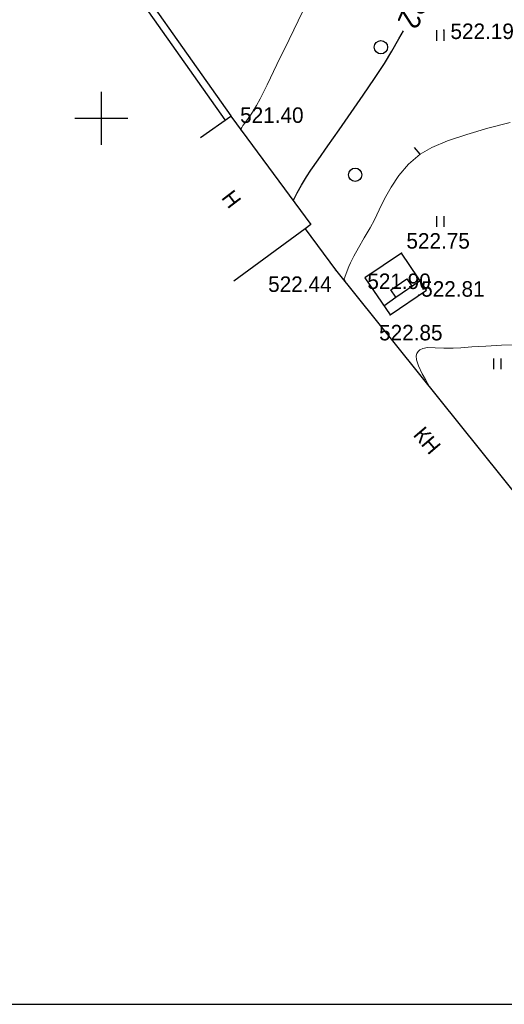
# Model space of a CAD drawing. Header units: millimetres. Extents: x 767170 to 66149698, y -983507 to 2493658.
# Tile 8 of 256: x 1396462 to 1423818, y -928597 to -873033. Entities that reach past the tile are written whole.
import ezdxf

# ---------------------------------------------------------------- set-up
doc = ezdxf.new("R2010")
doc.units = ezdxf.units.MM
for name, color, linetype in [('(001) Сетка', 92, 'Continuous'), ('(002) Рамка', 7, 'Continuous'), ('(004) Точки рельефа', 7, 'Continuous'), ('(004a) Точки рельефа (отк.)', 7, 'Continuous'), ('(007) Здания', 7, 'Continuous'), ('(014) Водопровод', 5, 'ИК_Водопровод -------в--------'), ('(031) Горизонтали', 42, 'Continuous'), ('(035) Откосы', 7, 'Continuous'), ('(036) Растительность', 7, 'Continuous'), ('(038) Деревья', 7, 'Continuous'), ('(040) Ограда', 7, 'Continuous'), ('C-TOPO-MAJR', 9, 'Continuous')]:
    doc.layers.add(name, color=color, linetype=linetype)
doc.layers.add('(032) Горизонтали утолщенные', color=32, linetype='Continuous', lineweight=30)
doc.layers.add('(042) Бергштрих', color=32, linetype='Continuous', lineweight=30)
doc.styles.add('D-431', font='txt')
doc.styles.add('P-131', font='txt')
doc.styles.get("Standard").update_dxf_attribs({"font": 'isocpeui.ttf'})
doc.styles.add('СПДС', font='isocpeur.ttf')
doc.linetypes.add('GAZ_VOZDUSH', pattern='A,1,-2,["~",Standard,S=3,R=0,X=-1.5,Y=-1.5],-1,10', length=14)
doc.linetypes.add('ИК_Водопровод -------в--------', pattern='A,9,-0.6,["В",Standard,S=1.2,R=0,X=0,Y=-0.6],-1.2', length=10.8)
doc.linetypes.add('ОГРАДА_БЕТ', pattern='A,4,["|",Standard,S=0.8,R=0,X=0,Y=-0.8],4', length=8)
doc.linetypes.add('ОТКОСЫ_НЕУКР1', pattern='A,0.5,["|",Standard,S=-1.2,R=0,X=0,Y=1.2],1,["|",Standard,S=-0.5,R=0,X=0,Y=0.5],0.5', length=2)

# ---------------------------------------------------------------- blocks, each defined once
blk = doc.blocks.new('d')
at = {"layer": '(038) Деревья'}
blk.add_ellipse((0, 0), major_axis=(0.265, 0.265), ratio=1, start_param=5.497787, end_param=11.780972, dxfattribs=at)
blk = doc.blocks.new('I04010')
for p, q in [((-0.412273, 0.007146), (-0.412273, 1.207146)), ((0.387727, 1.207146), (0.387727, 0.007146))]:
    blk.add_line(p, q)
blk = doc.blocks.new('Setka')
at = {"layer": '(001) Сетка'}
for p, q in [((0, 1.5), (0, -1.5)), ((-1.5, 0), (1.5, 0))]:
    blk.add_line(p, q, dxfattribs=at)
blk = doc.blocks.new('A$C27c3a978')
at = {"layer": '(002) Рамка', "color": 0, "ltscale": 600}
blk.add_lwpolyline([(-311715, -223050), (238285, -223050), (238285, 226950), (-311715, 226950)], close=True, dxfattribs=at)
at = {"layer": '(004) Точки рельефа', "color": 7, "linetype": 'ByBlock', "lineweight": -2}
for p in [(-92375, -168086), (-104409, -172907), (-95093, -183141), (-95410, -184142)]:
    blk.add_point(p, dxfattribs=at)
at = {"layer": '(004) Точки рельефа', "color": 0}
for p in [(-94772, -180658), (-98495, -181598)]:
    blk.add_point(p, dxfattribs=at)
at = {"layer": '(004a) Точки рельефа (отк.)', "color": 7, "linetype": 'ByBlock', "lineweight": -2}
blk.add_point((-93779, -183036), dxfattribs=at)
at = {"layer": '(007) Здания', "ltscale": 600}
for points in [[(-106115, -174142), (-104395, -172928), (-99884, -179044), (-100205, -179281), (-104229, -182248)], [(-100205, -179281), (-98495, -181598), (-85645, -197606), (-88391, -199811)]]:
    blk.add_lwpolyline(points, dxfattribs=at)
at = {"layer": '(014) Водопровод', "linetype": 'GAZ_VOZDUSH', "ltscale": 600, "flags": 128}
for points in [[(-95757, -183631), (-95093, -183141), (-93720, -182210)], [(-95093, -183141), (-95375, -182723), (-94465, -182110), (-94184, -182525)]]:
    blk.add_lwpolyline(points, dxfattribs=at)
at = {"layer": '(031) Горизонтали', "color": 42, "linetype": 'Continuous', "lineweight": 0, "ltscale": 600}
for points in [[(-97736, -181407), (-97652, -181202), (-97464, -180835), (-97198, -180353), (-96880, -179805), (-96539, -179238), (-96290, -178776), (-96024, -178216), (-95720, -177590), (-95357, -176931), (-94914, -176270), (-94371, -175640), (-93707, -175073), (-93054, -174703), (-92160, -174331), (-91084, -173966), (-89888, -173616), (-88633, -173288)], [(-93211, -188182), (-93231, -188128), (-93289, -188005), (-93407, -187790), (-93592, -187462), (-93809, -187025), (-93918, -186688), (-93933, -186460), (-93900, -186327), (-93869, -186267), (-93831, -186213), (-93740, -186126), (-93570, -186042), (-93290, -185994), (-92866, -186002), (-92382, -186031), (-91857, -186027), (-91415, -185995), (-90787, -185952), (-90008, -185905), (-89114, -185861), (-88140, -185827)], [(-97904, -182335), (-97915, -182308), (-97951, -182233), (-98011, -182105), (-97736, -181407)]]:
    blk.add_lwpolyline(points, dxfattribs=at)
at = {"layer": '(035) Откосы', "linetype": 'ОТКОСЫ_НЕУКР1', "ltscale": 600}
blk.add_lwpolyline([(-95410, -184142), (-93355, -182749), (-94772, -180658), (-96828, -182052)], close=True, dxfattribs=at)
at = {"layer": '(040) Ограда', "ltscale": 600, "flags": 128}
blk.add_lwpolyline([(-112045, -162786), (-104736, -173138)], dxfattribs=at)
at = {"layer": '(040) Ограда', "linetype": 'ОГРАДА_БЕТ', "ltscale": 600, "flags": 128}
blk.add_lwpolyline([(-111718, -162556), (-104409, -172907)], dxfattribs=at)
at = {"layer": '(042) Бергштрих', "color": 32, "linetype": 'Continuous', "lineweight": 30, "ltscale": 600}
blk.add_line((-93707, -175073), (-94032, -174693), dxfattribs=at)
at = {"layer": '(001) Сетка', "xscale": 1000, "yscale": 1000, "zscale": 1000}
blk.add_blockref('Setka', (-111715, -173050), dxfattribs=at)
at = {"layer": '(036) Растительность', "linetype": 'Continuous', "xscale": 500, "yscale": 500, "zscale": 500}
for p in [(-92569, -168690), (-92569, -179175), (-89351, -187205)]:
    blk.add_blockref('I04010', p, dxfattribs=at)
at = {"layer": '(038) Деревья', "linetype": 'Continuous', "xscale": 1000, "yscale": 1000, "zscale": 1000}
for p in [(-95927, -169041), (-97383, -176237)]:
    blk.add_blockref('d', p, dxfattribs=at)
at = {"layer": '(004) Точки рельефа', "linetype": 'ByBlock', "char_height": 875, "attachment_point": 4, "style": 'D-431'}
for s, insert in [('522.19', (-92001, -168146)), ('521.40', (-103874, -172879)), ('522.75', (-94488, -179975)), ('521.90', (-96694, -182254)), ('522.44', (-102292, -182418)), ('522.85', (-96029, -185152))]:
    blk.add_mtext(s, dxfattribs=dict(at, insert=insert))
at = {"layer": '(004a) Точки рельефа (отк.)', "linetype": 'ByBlock', "insert": (-93654, -182686), "char_height": 875, "attachment_point": 4, "style": 'D-431'}
blk.add_mtext('522.81', dxfattribs=at)
at = {"layer": '(007) Здания', "style": 'P-131'}
for s, rotation, p in [('Н', 307.4088, (-104972, -177541)), ('КН', 310.4615, (-94150, -190933))]:
    blk.add_text(s, height=880, rotation=rotation, dxfattribs=at).set_placement(p)
at = {"layer": 'C-TOPO-MAJR', "color": 32, "linetype": 'Continuous', "lineweight": 30, "insert": (-93937, -166665), "char_height": 1250, "width": 2398.75, "attachment_point": 5, "rotation": 246.6211, "style": 'СПДС', "bg_fill": 3, "box_fill_scale": 1.254, "bg_fill_color": 256, "bg_fill_true_color": 13158600, "bg_fill_transparency": 0}
blk.add_mtext('522', dxfattribs=at)
at = {"layer": '(031) Горизонтали', "color": 42, "linetype": 'Continuous', "lineweight": 0, "ltscale": 600}
blk.add_lwpolyline([(-103860, -173715), (-103851, -173699), (-103829, -173657), (-103786, -173578), (-103720, -173462), (-103617, -173318), (-103423, -173054), (-103184, -172709), (-102944, -172320), (-102753, -171949), (-102358, -171154), (-101797, -170014), (-101112, -168606), (-100339, -167009)], dxfattribs=at)
at = {"layer": '(032) Горизонтали утолщенные', "color": 32, "linetype": 'Continuous', "lineweight": 30, "ltscale": 600}
blk.add_lwpolyline([(-100877, -177697), (-100803, -177556), (-100647, -177259), (-100414, -176833), (-100129, -176350), (-99888, -175987), (-99471, -175388), (-98922, -174609), (-98285, -173704), (-97603, -172731), (-96921, -171745), (-96282, -170801), (-95731, -169954), (-95310, -169262), (-94912, -168563), (-94660, -168114)], dxfattribs=at)

msp = doc.modelspace()

# ---------------------------------------------------------------- block references
msp.add_blockref('A$C27c3a978', (1512780.29, -705547.05))

doc.saveas('drawing.dxf')
